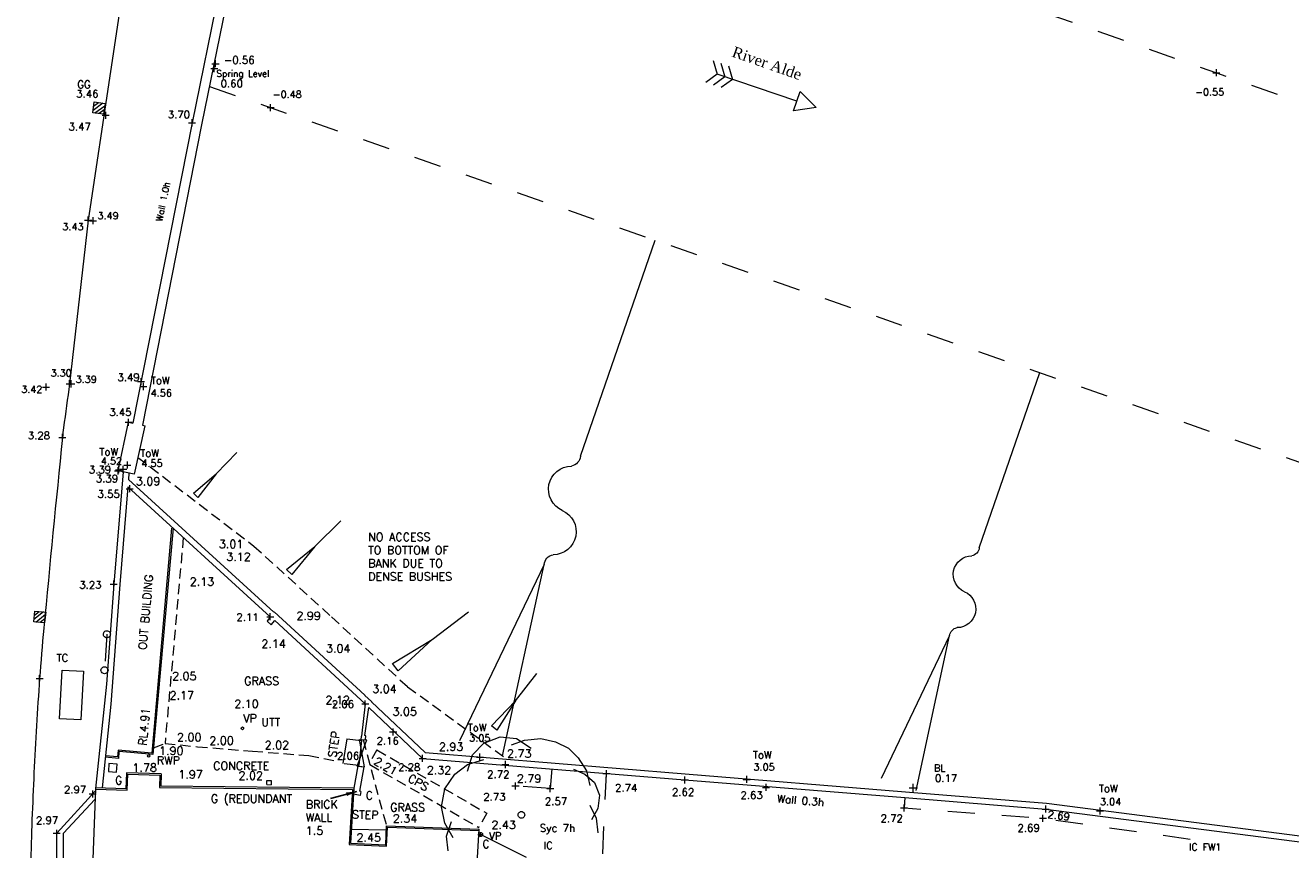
# Model space of a CAD drawing. Header units: metres. Extents: x 639013 to 639566, y 257273 to 257664.
# Tile 63 of 79: x 639188 to 639235, y 257583 to 257614. Entities that reach past the tile are written whole.
import ezdxf
from ezdxf.enums import TextEntityAlignment as Align

# ---------------------------------------------------------------- set-up
doc = ezdxf.new("R2010")
doc.units = ezdxf.units.M
for name, pattern in [('65208756-SWE-ZZ-XX-M-C-0002-FC06T002$0$03', [3, 1, -1, 1]), ('65208756-SWE-ZZ-XX-M-C-0002-FC06T002$0$18', [13.5, 5, -1.6, 0.3, -1.6, 5]), ('65208756-SWE-ZZ-XX-M-C-0002-FC06T002$0$BORDER', [1.33, 0.38, -0.19, 0.38, -0.19, 0, -0.19]), ('65208756-SWE-ZZ-XX-M-C-0002-FC06T002$0$DASHED', [0.57, 0.38, -0.19])]:
    doc.linetypes.add(name, pattern=pattern)
for name, color, linetype, lineweight in [('65208756-SWE-ZZ-XX-M-C-0002-FC06T002$0$0not0', 253, 'Continuous', 0), ('65208756-SWE-ZZ-XX-M-C-0002-FC06T002$0$Access Covers and Drainage', 253, 'Continuous', 0), ('65208756-SWE-ZZ-XX-M-C-0002-FC06T002$0$Banks', 253, '65208756-SWE-ZZ-XX-M-C-0002-FC06T002$0$DASHED', 0), ('65208756-SWE-ZZ-XX-M-C-0002-FC06T002$0$Buildings', 253, 'Continuous', 0), ('65208756-SWE-ZZ-XX-M-C-0002-FC06T002$0$Buildings_Polyline', 253, 'Continuous', 0), ('65208756-SWE-ZZ-XX-M-C-0002-FC06T002$0$Levels', 253, 'Continuous', 0), ('65208756-SWE-ZZ-XX-M-C-0002-FC06T002$0$Paths and Surfaces', 253, '65208756-SWE-ZZ-XX-M-C-0002-FC06T002$0$DASHED', 0), ('65208756-SWE-ZZ-XX-M-C-0002-FC06T002$0$Service_Foul', 253, '65208756-SWE-ZZ-XX-M-C-0002-FC06T002$0$BORDER', 0), ('65208756-SWE-ZZ-XX-M-C-0002-FC06T002$0$SS_BANK_BOT', 253, '65208756-SWE-ZZ-XX-M-C-0002-FC06T002$0$03', 0), ('65208756-SWE-ZZ-XX-M-C-0002-FC06T002$0$SS_BUILDING', 253, 'Continuous', 0), ('65208756-SWE-ZZ-XX-M-C-0002-FC06T002$0$SS_COVERS', 253, 'Continuous', 0), ('65208756-SWE-ZZ-XX-M-C-0002-FC06T002$0$SS_DETAIL', 253, '65208756-SWE-ZZ-XX-M-C-0002-FC06T002$0$03', 0), ('65208756-SWE-ZZ-XX-M-C-0002-FC06T002$0$SS_DRAINAGE_LEVELS', 253, 'Continuous', 0), ('65208756-SWE-ZZ-XX-M-C-0002-FC06T002$0$SS_FENCE', 253, '65208756-SWE-ZZ-XX-M-C-0002-FC06T002$0$18', 0), ('65208756-SWE-ZZ-XX-M-C-0002-FC06T002$0$SS_ROAD_KERBED', 253, 'Continuous', 0), ('65208756-SWE-ZZ-XX-M-C-0002-FC06T002$0$SS_SLOPE', 253, 'Continuous', 0), ('65208756-SWE-ZZ-XX-M-C-0002-FC06T002$0$SS_Text_bold', 253, 'Continuous', 0), ('65208756-SWE-ZZ-XX-M-C-0002-FC06T002$0$SS_TEXT_GEN', 253, 'Continuous', 0), ('65208756-SWE-ZZ-XX-M-C-0002-FC06T002$0$SS_TREE', 253, 'Continuous', 0), ('65208756-SWE-ZZ-XX-M-C-0002-FC06T002$0$SS_TXT_DRAIN', 253, 'Continuous', 0), ('65208756-SWE-ZZ-XX-M-C-0002-FC06T002$0$SS_TXT_FURN', 253, 'Continuous', 0), ('65208756-SWE-ZZ-XX-M-C-0002-FC06T002$0$SS_TXT_LEV_BANK', 253, 'Continuous', 0), ('65208756-SWE-ZZ-XX-M-C-0002-FC06T002$0$SS_TXT_LEV_GEN', 253, 'Continuous', 0), ('65208756-SWE-ZZ-XX-M-C-0002-FC06T002$0$SS_TXT_LEV_PNT', 253, 'Continuous', 0), ('65208756-SWE-ZZ-XX-M-C-0002-FC06T002$0$SS_TXT_LEV_RD', 253, 'Continuous', 0), ('65208756-SWE-ZZ-XX-M-C-0002-FC06T002$0$SS_TXT_LEV_WALL', 253, 'Continuous', 0), ('65208756-SWE-ZZ-XX-M-C-0002-FC06T002$0$SS_TXT_TREE', 253, 'Continuous', 0), ('65208756-SWE-ZZ-XX-M-C-0002-FC06T002$0$SS_TXT_UTL', 253, 'Continuous', 0), ('65208756-SWE-ZZ-XX-M-C-0002-FC06T002$0$SS_WALL', 253, 'Continuous', 0), ('65208756-SWE-ZZ-XX-M-C-0002-FC06T002$0$SS_WATER', 253, 'Continuous', 0), ('65208756-SWE-ZZ-XX-M-C-0002-FC06T002$0$Steps and Ramps', 253, 'Continuous', 0), ('65208756-SWE-ZZ-XX-M-C-0002-FC06T002$0$Text', 253, 'Continuous', 0), ('65208756-SWE-ZZ-XX-M-C-0002-FC06T002$0$Wall', 253, 'Continuous', 0)]:
    doc.layers.add(name, color=color, linetype=linetype, lineweight=lineweight)
doc.layers.add('Z-Xref', color=7, linetype='Continuous')
doc.styles.add('65208756-SWE-ZZ-XX-M-C-0002-FC06T002$0$ROMANS', font='ROMANS')
doc.styles.add('65208756-SWE-ZZ-XX-M-C-0002-FC06T002$0$Romantics', font='romantic.ttf')
doc.styles.add('65208756-SWE-ZZ-XX-M-C-0002-FC06T002$0$STANDARD', font='txt')
doc.linetypes.add('65208756-SWE-ZZ-XX-M-C-0002-FC06T002$0$FOUL B4', pattern='A,0.4,-0.2,0.4,-0.2,["FW(B4)",65208756-SWE-ZZ-XX-M-C-0002-FC06T002$0$ROMANS,S=0.25,R=0,X=0,Y=-0.15],-1.8', length=3)
doc.dimstyles.new('65208756-SWE-ZZ-XX-M-C-0002-FC06T002$0$STANDARD', dxfattribs={"dimtxt": 0.18, "dimasz": 0.18, "dimexe": 0.18, "dimexo": 0.0625, "dimgap": 0.09, "dimtad": 0, "dimtih": 1, "dimtoh": 1, "dimdec": 4, "dimzin": 0, "dimdsep": 46, "dimtxsty": '65208756-SWE-ZZ-XX-M-C-0002-FC06T002$0$STANDARD', "dimcen": 0.09, "dimadec": 0, "dimazin": 0, "dimtfac": 1, "dimtdec": 4, "dimtofl": 0, "dimtmove": 0, "dimatfit": 3, "dimfxl": 1, "dimtolj": 1, "dimtzin": 0, "dimarcsym": 0})

# ---------------------------------------------------------------- blocks, each defined once
blk = doc.blocks.new('65208756-SWE-ZZ-XX-M-C-0002-FC06T002')
at = {"layer": '65208756-SWE-ZZ-XX-M-C-0002-FC06T002$0$0not0', "linetype": 'Continuous'}
for p, q in [((639194.913, 257612.417), (639195.173, 257612.417)), ((639194.998, 257612.111), (639194.998, 257612.371)), ((639195.043, 257612.287), (639195.043, 257612.547)), ((639194.868, 257612.241), (639195.128, 257612.241)), ((639231.825, 257612.082), (639232.085, 257612.082)), ((639231.955, 257611.952), (639231.955, 257612.212)), ((639190.515, 257610.612), (639190.574, 257611.008)), ((639190.891, 257610.96), (639190.527, 257610.691)), ((639190.55, 257610.85), (639190.733, 257610.984)), ((639190.574, 257611.008), (639190.97, 257610.948)), ((639190.97, 257610.948), (639190.91, 257610.553)), ((639190.91, 257610.553), (639190.515, 257610.612)), ((639190.594, 257610.6), (639190.958, 257610.869)), ((639190.934, 257610.711), (639190.752, 257610.576)), ((639190.867, 257610.515), (639191.127, 257610.515)), ((639190.997, 257610.385), (639190.997, 257610.645)), ((639196.947, 257610.798), (639197.207, 257610.798)), ((639197.077, 257610.668), (639197.077, 257610.928)), ((639194.049, 257610.239), (639194.309, 257610.239)), ((639194.179, 257610.109), (639194.179, 257610.369)), ((639190.348, 257606.525), (639190.348, 257606.785)), ((639190.529, 257606.5), (639190.529, 257606.76)), ((639190.218, 257606.655), (639190.478, 257606.655)), ((639190.399, 257606.63), (639190.659, 257606.63)), ((639189.66, 257600.492), (639189.66, 257600.752)), ((639189.721, 257600.486), (639189.721, 257600.746)), ((639192.168, 257600.699), (639192.428, 257600.699)), ((639192.298, 257600.569), (639192.298, 257600.829)), ((639188.663, 257600.499), (639188.923, 257600.499)), ((639188.793, 257600.369), (639188.793, 257600.629)), ((639189.53, 257600.622), (639189.79, 257600.622)), ((639189.591, 257600.616), (639189.851, 257600.616)), ((639192.253, 257600.517), (639192.513, 257600.517)), ((639192.383, 257600.387), (639192.383, 257600.647)), ((639191.836, 257599.071), (639191.836, 257599.331)), ((639191.706, 257599.201), (639191.966, 257599.201)), ((639189.269, 257598.639), (639189.529, 257598.639)), ((639189.4, 257598.509), (639189.399, 257598.769)), ((639195.071, 257597.293), (639195.826, 257598.08)), ((639191.322, 257597.41), (639191.582, 257597.41)), ((639191.354, 257597.448), (639191.614, 257597.448)), ((639191.452, 257597.28), (639191.452, 257597.54)), ((639191.484, 257597.318), (639191.484, 257597.578)), ((639191.512, 257597.466), (639191.772, 257597.466)), ((639191.642, 257597.336), (639191.642, 257597.596)), ((639191.662, 257597.624), (639191.922, 257597.624)), ((639191.792, 257597.494), (639191.792, 257597.754)), ((639194.237, 257596.581), (639195.071, 257597.293)), ((639195.071, 257597.293), (639194.394, 257596.43)), ((639191.752, 257596.749), (639192.012, 257596.749)), ((639191.882, 257596.619), (639191.882, 257596.879)), ((639194.394, 257596.43), (639194.237, 257596.581)), ((639198.71, 257594.622), (639199.66, 257595.564)), ((639197.665, 257593.775), (639198.71, 257594.622)), ((639198.71, 257594.622), (639197.854, 257593.585)), ((639197.854, 257593.585), (639197.665, 257593.775)), ((639191.161, 257593.236), (639191.421, 257593.236)), ((639191.291, 257593.106), (639191.291, 257593.366)), ((639188.341, 257591.844), (639188.382, 257592.242)), ((639188.739, 257591.803), (639188.341, 257591.844)), ((639188.7, 257592.209), (639188.349, 257591.923)), ((639188.366, 257592.083), (639188.541, 257592.225)), ((639188.382, 257592.242), (639188.78, 257592.201)), ((639188.421, 257591.836), (639188.772, 257592.121)), ((639188.756, 257591.962), (639188.58, 257591.819)), ((639188.78, 257592.201), (639188.739, 257591.803)), ((639196.93, 257592.029), (639197.19, 257592.029)), ((639197.06, 257591.899), (639197.06, 257592.159)), ((639203.027, 257591.189), (639204.375, 257592.212)), ((639190.907, 257591.376), (639190.91, 257591.41)), ((639190.915, 257591.343), (639190.907, 257591.376)), ((639190.91, 257591.41), (639190.92, 257591.443)), ((639190.93, 257591.313), (639190.915, 257591.343)), ((639190.92, 257591.443), (639190.939, 257591.47)), ((639190.939, 257591.47), (639190.964, 257591.493)), ((639190.964, 257591.493), (639190.994, 257591.508)), ((639190.994, 257591.508), (639191.027, 257591.516)), ((639191.027, 257591.516), (639191.061, 257591.513)), ((639191.061, 257591.513), (639191.093, 257591.503)), ((639191.093, 257591.503), (639191.121, 257591.484)), ((639191.121, 257591.484), (639191.143, 257591.46)), ((639191.143, 257591.46), (639191.159, 257591.429)), ((639191.164, 257591.362), (639191.153, 257591.33)), ((639191.159, 257591.429), (639191.166, 257591.396)), ((639191.166, 257591.396), (639191.164, 257591.362)), ((639190.953, 257591.289), (639190.93, 257591.313)), ((639190.981, 257591.27), (639190.953, 257591.289)), ((639191.013, 257591.259), (639190.981, 257591.27)), ((639191.047, 257591.257), (639191.013, 257591.259)), ((639191.08, 257591.264), (639191.047, 257591.257)), ((639191.11, 257591.28), (639191.08, 257591.264)), ((639191.135, 257591.302), (639191.11, 257591.28)), ((639191.153, 257591.33), (639191.135, 257591.302)), ((639201.576, 257590.301), (639203.027, 257591.189)), ((639203.027, 257591.189), (639201.781, 257590.031)), ((639190.819, 257590.059), (639190.824, 257590.092)), ((639190.824, 257590.025), (639190.819, 257590.059)), ((639190.824, 257590.092), (639190.837, 257590.124)), ((639190.837, 257589.994), (639190.824, 257590.025)), ((639190.837, 257590.124), (639190.858, 257590.15)), ((639190.858, 257589.968), (639190.837, 257589.994)), ((639190.858, 257590.15), (639190.884, 257590.17)), ((639190.884, 257589.947), (639190.858, 257589.968)), ((639190.884, 257590.17), (639190.915, 257590.183)), ((639190.915, 257589.934), (639190.884, 257589.947)), ((639190.915, 257590.183), (639190.949, 257590.189)), ((639190.949, 257589.929), (639190.915, 257589.934)), ((639190.949, 257590.189), (639190.982, 257590.183)), ((639190.983, 257589.934), (639190.949, 257589.929)), ((639190.982, 257590.183), (639191.014, 257590.17)), ((639191.014, 257589.947), (639190.983, 257589.934)), ((639191.014, 257590.17), (639191.04, 257590.15)), ((639191.04, 257589.968), (639191.014, 257589.947)), ((639191.04, 257590.15), (639191.06, 257590.124)), ((639191.061, 257589.994), (639191.04, 257589.968)), ((639191.06, 257590.124), (639191.073, 257590.093)), ((639191.074, 257590.025), (639191.061, 257589.994)), ((639191.073, 257590.093), (639191.079, 257590.059)), ((639191.079, 257590.059), (639191.074, 257590.025)), ((639201.781, 257590.031), (639201.576, 257590.301)), ((639206.105, 257588.932), (639206.893, 257589.939)), ((639188.426, 257589.749), (639188.686, 257589.749)), ((639188.557, 257589.619), (639188.556, 257589.879)), ((639200.435, 257588.817), (639200.695, 257588.817)), ((639200.565, 257588.687), (639200.565, 257588.947)), ((639205.217, 257588.005), (639206.105, 257588.932)), ((639206.105, 257588.932), (639205.418, 257587.847)), ((639201.464, 257587.786), (639201.724, 257587.786)), ((639201.594, 257587.656), (639201.594, 257587.916)), ((639205.418, 257587.847), (639205.217, 257588.005)), ((639200.264, 257586.523), (639200.62, 257587.487)), ((639200.533, 257586.499), (639200.351, 257587.51)), ((639200.351, 257587.51), (639200.62, 257587.487)), ((639202.55, 257586.809), (639202.81, 257586.809)), ((639202.68, 257586.679), (639202.68, 257586.939)), ((639204.662, 257586.854), (639204.922, 257586.854)), ((639204.792, 257586.724), (639204.792, 257586.984)), ((639205.732, 257586.454), (639205.732, 257586.714)), ((639200.264, 257586.523), (639200.533, 257586.499)), ((639205.602, 257586.584), (639205.862, 257586.584)), ((639209.326, 257586.25), (639209.586, 257586.251)), ((639209.456, 257586.12), (639209.456, 257586.38)), ((639205.977, 257585.793), (639206.237, 257585.793)), ((639206.107, 257585.663), (639206.107, 257585.923)), ((639207.389, 257585.567), (639207.389, 257585.827)), ((639212.216, 257586.016), (639212.476, 257586.017)), ((639212.346, 257585.887), (639212.345, 257586.147)), ((639214.506, 257586.034), (639214.766, 257586.034)), ((639214.636, 257585.904), (639214.636, 257586.164)), ((639215.218, 257585.74), (639215.478, 257585.74)), ((639215.348, 257585.61), (639215.348, 257585.87)), ((639220.775, 257585.576), (639220.775, 257585.876)), ((639190.384, 257585.498), (639190.644, 257585.498)), ((639190.514, 257585.368), (639190.514, 257585.628)), ((639207.259, 257585.697), (639207.519, 257585.697)), ((639220.625, 257585.726), (639220.925, 257585.726)), ((639206.216, 257584.787), (639206.236, 257584.812)), ((639206.236, 257584.812), (639206.261, 257584.832)), ((639206.261, 257584.832), (639206.291, 257584.845)), ((639206.291, 257584.845), (639206.323, 257584.85)), ((639206.323, 257584.85), (639206.356, 257584.845)), ((639206.356, 257584.845), (639206.386, 257584.832)), ((639206.386, 257584.832), (639206.411, 257584.812)), ((639206.411, 257584.812), (639206.431, 257584.787)), ((639220.304, 257584.981), (639220.564, 257584.982)), ((639220.434, 257584.851), (639220.434, 257585.111)), ((639225.532, 257584.94), (639225.792, 257584.94)), ((639225.662, 257584.81), (639225.662, 257585.07)), ((639227.536, 257584.87), (639227.796, 257584.87)), ((639227.666, 257584.74), (639227.666, 257585)), ((639206.199, 257584.724), (639206.204, 257584.757)), ((639206.204, 257584.692), (639206.199, 257584.724)), ((639206.204, 257584.757), (639206.216, 257584.787)), ((639206.216, 257584.662), (639206.204, 257584.692)), ((639206.236, 257584.637), (639206.216, 257584.662)), ((639206.261, 257584.617), (639206.236, 257584.637)), ((639206.291, 257584.605), (639206.261, 257584.617)), ((639206.324, 257584.6), (639206.291, 257584.605)), ((639206.356, 257584.605), (639206.324, 257584.6)), ((639206.386, 257584.617), (639206.356, 257584.605)), ((639206.411, 257584.637), (639206.386, 257584.617)), ((639206.431, 257584.662), (639206.411, 257584.637)), ((639206.431, 257584.787), (639206.444, 257584.757)), ((639206.444, 257584.692), (639206.431, 257584.662)), ((639206.444, 257584.757), (639206.449, 257584.725)), ((639206.449, 257584.725), (639206.444, 257584.692)), ((639225.429, 257584.6), (639225.689, 257584.601)), ((639225.559, 257584.47), (639225.559, 257584.73)), ((639189.059, 257584.048), (639189.319, 257584.048)), ((639189.189, 257583.918), (639189.189, 257584.178)), ((639204.744, 257584.002), (639204.747, 257584.021)), ((639204.747, 257583.982), (639204.744, 257584.002)), ((639204.744, 257584.002), (639204.894, 257584.002)), ((639204.747, 257584.021), (639204.755, 257584.039)), ((639204.755, 257583.964), (639204.747, 257583.982)), ((639204.755, 257584.039), (639204.767, 257584.054)), ((639204.767, 257583.949), (639204.755, 257583.964)), ((639204.767, 257584.054), (639204.782, 257584.066)), ((639204.782, 257583.937), (639204.767, 257583.949)), ((639204.782, 257584.066), (639204.8, 257584.074)), ((639204.8, 257583.93), (639204.782, 257583.937)), ((639204.8, 257584.074), (639204.819, 257584.077)), ((639204.819, 257583.927), (639204.8, 257583.93)), ((639204.819, 257584.077), (639204.839, 257584.074)), ((639204.819, 257583.927), (639204.819, 257584.077)), ((639204.839, 257583.93), (639204.819, 257583.927)), ((639204.839, 257584.074), (639204.857, 257584.066)), ((639204.857, 257583.937), (639204.839, 257583.93)), ((639204.857, 257584.066), (639204.872, 257584.054)), ((639204.872, 257583.949), (639204.857, 257583.937)), ((639204.872, 257584.054), (639204.884, 257584.039)), ((639204.884, 257583.964), (639204.872, 257583.949)), ((639204.884, 257584.039), (639204.891, 257584.021)), ((639204.891, 257583.982), (639204.884, 257583.964)), ((639204.891, 257584.021), (639204.894, 257584.002)), ((639204.894, 257584.002), (639204.891, 257583.982))]:
    blk.add_line(p, q, dxfattribs=at)
at = {"layer": '65208756-SWE-ZZ-XX-M-C-0002-FC06T002$0$0not0'}
for p, q in [((639191.115, 257586.619), (639191.095, 257586.32)), ((639191.095, 257586.32), (639191.395, 257586.3)), ((639191.414, 257586.6), (639191.115, 257586.619)), ((639191.395, 257586.3), (639191.414, 257586.6)), ((639196.94, 257585.841), (639196.94, 257585.991)), ((639196.94, 257585.991), (639197.09, 257585.99)), ((639197.09, 257585.99), (639197.09, 257585.84))]:
    blk.add_line(p, q, dxfattribs=at)
blk.add_circle((639192.576, 257586.897), 0.04, dxfattribs=at)
at = {"layer": '65208756-SWE-ZZ-XX-M-C-0002-FC06T002$0$Access Covers and Drainage'}
blk.add_line((639196.94, 257585.841), (639197.09, 257585.84), dxfattribs=at)
blk.add_circle((639196.034, 257587.916), 0.05, dxfattribs=at)
at = {"layer": '65208756-SWE-ZZ-XX-M-C-0002-FC06T002$0$Banks'}
blk.add_lwpolyline([(639192.181, 257597.904), (639196.459, 257594.637), (639199.32, 257592.022), (639202.125, 257589.45), (639205.803, 257586.774)], dxfattribs=at)
at = {"layer": '65208756-SWE-ZZ-XX-M-C-0002-FC06T002$0$Buildings'}
for p, q in [((639193.476, 257595.296), (639192.735, 257586.949)), ((639191.472, 257586.807), (639190.98, 257586.86)), ((639191.472, 257586.807), (639191.494, 257587.059)), ((639192.735, 257586.949), (639191.494, 257587.059)), ((639191.76, 257586.279), (639191.742, 257585.689)), ((639193.045, 257586.238), (639191.76, 257586.279)), ((639193.045, 257586.238), (639193.024, 257585.787)), ((639200.15, 257585.708), (639193.024, 257585.787)), ((639191.742, 257585.689), (639190.615, 257585.725)), ((639200.15, 257585.708), (639200.026, 257583.681)), ((639201.331, 257584.324), (639201.307, 257583.627)), ((639201.331, 257584.324), (639204.764, 257584.202)), ((639200.026, 257583.681), (639201.307, 257583.627))]:
    blk.add_line(p, q, dxfattribs=at)
at = {"layer": '65208756-SWE-ZZ-XX-M-C-0002-FC06T002$0$Buildings_Polyline'}
for points in [[(639193.426, 257595.3), (639192.69, 257587.004), (639191.449, 257587.114), (639191.426, 257586.863), (639190.986, 257586.909)], [(639190.613, 257585.675), (639191.79, 257585.638), (639191.809, 257586.228), (639192.993, 257586.19), (639192.972, 257585.738), (639200.096, 257585.659), (639199.973, 257583.633), (639201.355, 257583.575), (639201.38, 257584.272), (639204.763, 257584.152)]]:
    blk.add_lwpolyline(points, dxfattribs=at)
at = {"layer": '65208756-SWE-ZZ-XX-M-C-0002-FC06T002$0$Paths and Surfaces'}
for p, q in [((639193.855, 257594.95), (639193.182, 257587.363)), ((639192.757, 257587.196), (639193.182, 257587.363)), ((639200.487, 257587.499), (639201.377, 257584.21)), ((639200.993, 257587.123), (639200.718, 257586.646)), ((639200.993, 257587.123), (639205.051, 257584.785)), ((639200.737, 257586.578), (639204.751, 257584.265)), ((639205.051, 257584.785), (639204.751, 257584.265))]:
    blk.add_line(p, q, dxfattribs=at)
blk.add_lwpolyline([(639193.182, 257587.363), (639194.374, 257587.237), (639196.413, 257587.075), (639198.479, 257586.914), (639199.53, 257586.704)], dxfattribs=at)
at = {"layer": '65208756-SWE-ZZ-XX-M-C-0002-FC06T002$0$Service_Foul', "linetype": '65208756-SWE-ZZ-XX-M-C-0002-FC06T002$0$FOUL B4'}
blk.add_line((639206.513, 257583.153), (639204.819, 257584.002), dxfattribs=at)
at = {"layer": '65208756-SWE-ZZ-XX-M-C-0002-FC06T002$0$SS_BANK_BOT', "flags": 128}
for points in [[(639197.38, 257624.186), (639231.955, 257612.082), (639252.574, 257604.852), (639281.398, 257594.025), (639316.042, 257580.143), (639351.877, 257572.318)], [(639194.818, 257611.576), (639237.089, 257597.017), (639258.506, 257589.512)]]:
    blk.add_lwpolyline(points, dxfattribs=at)
at = {"layer": '65208756-SWE-ZZ-XX-M-C-0002-FC06T002$0$SS_BUILDING', "flags": 128}
for points in [[(639191.021, 257589.542), (639190.613, 257585.702), (639190.337, 257578.224), (639195.19, 257578.027), (639195.09, 257574.775), (639205.458, 257574.426), (639205.729, 257582.041), (639204.641, 257582.105), (639204.764, 257584.202)], [(639191.188, 257588.812), (639190.859, 257585.718)]]:
    blk.add_lwpolyline(points, dxfattribs=at)
at = {"layer": '65208756-SWE-ZZ-XX-M-C-0002-FC06T002$0$SS_COVERS', "flags": 128}
blk.add_lwpolyline([(639190.174, 257590.024), (639190.076, 257588.224), (639189.288, 257588.267), (639189.386, 257590.067), (639190.174, 257590.024)], dxfattribs=at)
at = {"layer": '65208756-SWE-ZZ-XX-M-C-0002-FC06T002$0$SS_DETAIL'}
blk.add_line((639191.037, 257591.386), (639190.949, 257590.059), dxfattribs=at)
at = {"layer": '65208756-SWE-ZZ-XX-M-C-0002-FC06T002$0$SS_DETAIL', "flags": 128}
for points in [[(639207.389, 257585.697), (639206.107, 257585.793), (639206.161, 257586.524)], [(639207.443, 257586.418), (639207.389, 257585.697)], [(639208.898, 257573.302), (639209.125, 257578.798), (639209.456, 257586.25)], [(639220.464, 257585.361), (639220.434, 257584.981), (639225.559, 257584.6), (639231.402, 257583.778), (639231.455, 257584.191)]]:
    blk.add_lwpolyline(points, dxfattribs=at)
at = {"layer": '65208756-SWE-ZZ-XX-M-C-0002-FC06T002$0$SS_FENCE', "flags": 128}
blk.add_lwpolyline([(639195.855, 257561.274), (639191.502, 257561.171), (639189.299, 257563.553), (639189.216, 257572.998), (639189.189, 257584.048), (639190.609, 257585.603)], dxfattribs=at)
at = {"layer": '65208756-SWE-ZZ-XX-M-C-0002-FC06T002$0$SS_ROAD_KERBED', "flags": 128}
blk.add_lwpolyline([(639201.268, 257654.105), (639198.441, 257645.174), (639195.231, 257633.454), (639194.342, 257629.66), (639192, 257617.628), (639190.348, 257606.655), (639189.66, 257600.616)], dxfattribs=at)
blk.add_lwpolyline([(639189.66, 257600.616, 0.001663), (639189.441, 257598.996, 0.007549), (639189.399, 257598.639, 0.001562), (639188.711, 257591.608, 0.005913), (639188.556, 257589.749, 0.005642), (639188.349, 257586.275, 0.005705), (639188.222, 257582.836, 0.005512), (639188.142, 257577.281, 0.005494), (639188.183, 257571.707, 0.001447), (639188.311, 257565.757, 0.003791), (639188.383, 257563.485, 0.000639), (639188.46, 257561.615, -0.001343), (639188.495, 257560.725, -0.000214), (639188.662, 257556.118, -0.000086), (639189.07, 257544.646, -0.000151), (639189.317, 257537.636, 0.000147), (639189.564, 257530.625, 0.002107), (639189.825, 257524.031, -0.002084), (639190.09, 257517.364, -0.00142), (639190.092, 257517.307, -0.000015), (639190.253, 257511.923, -0.003769), (639190.379, 257506.258, -0.002701), (639190.453, 257498.352)], format="xyb", dxfattribs=at)
at = {"layer": '65208756-SWE-ZZ-XX-M-C-0002-FC06T002$0$SS_SLOPE'}
for p, q in [((639208.508, 257597.946), (639211.259, 257605.914)), ((639223.211, 257594.571), (639225.442, 257601.029)), ((639207.158, 257593.954), (639204.037, 257587.45)), ((639205.631, 257586.903), (639207.158, 257593.954)), ((639207.158, 257593.954), (639207.158, 257593.954)), ((639222.117, 257591.334), (639219.587, 257586.062)), ((639220.88, 257585.619), (639222.117, 257591.334)), ((639222.117, 257591.334), (639222.117, 257591.334))]:
    blk.add_line(p, q, dxfattribs=at)
at = {"layer": '65208756-SWE-ZZ-XX-M-C-0002-FC06T002$0$SS_SLOPE', "extrusion": (0, 0, -1)}
for centre, major_axis, start_param, end_param in [((639208.089, 257597.997), (0.293, -0.303), 5.601384, 6.857797), ((639208.174, 257596.731), (0.592, -0.613), 1.179774, 3.904909), ((639207.492, 257595.169), (0.592, -0.613), 4.321367, 7.046502), ((639207.576, 257593.903), (0.293, -0.303), 2.459792, 3.716204), ((639222.941, 257593.586), (0.48, -0.497), 1.179774, 3.904909), ((639222.872, 257594.612), (0.237, -0.246), 5.601384, 6.857797), ((639222.388, 257592.319), (0.48, -0.497), 4.321367, 7.046502), ((639222.456, 257591.293), (0.237, -0.246), 2.459792, 3.716204)]:
    blk.add_ellipse(centre, major_axis=major_axis, ratio=1, start_param=start_param, end_param=end_param, dxfattribs=at)
at = {"layer": '65208756-SWE-ZZ-XX-M-C-0002-FC06T002$0$SS_TREE'}
for p, q in [((639204.942, 257587.364), (639205.542, 257587.604)), ((639205.542, 257587.604), (639206.142, 257587.544)), ((639204.522, 257586.943), (639204.942, 257587.364)), ((639205.962, 257587.304), (639206.442, 257587.485)), ((639206.142, 257587.544), (639206.682, 257587.185)), ((639206.442, 257587.485), (639207.042, 257587.545)), ((639207.042, 257587.545), (639207.582, 257587.425)), ((639207.582, 257587.425), (639208.062, 257587.186)), ((639208.062, 257587.186), (639208.422, 257586.826)), ((639204.342, 257586.343), (639204.522, 257586.943)), ((639204.342, 257586.583), (639204.942, 257586.764)), ((639208.422, 257586.826), (639208.722, 257586.346)), ((639203.503, 257585.683), (639203.863, 257586.223)), ((639203.863, 257586.223), (639204.342, 257586.583)), ((639208.242, 257586.406), (639208.663, 257586.226)), ((639208.663, 257586.226), (639209.023, 257585.926)), ((639208.722, 257586.346), (639208.843, 257585.806)), ((639209.023, 257585.926), (639209.203, 257585.447)), ((639203.383, 257585.022), (639203.503, 257585.683)), ((639209.203, 257585.447), (639209.143, 257584.967)), ((639203.504, 257584.423), (639203.383, 257585.022)), ((639208.843, 257585.086), (639209.084, 257584.607)), ((639209.143, 257584.967), (639208.904, 257584.546)), ((639203.804, 257583.883), (639203.504, 257584.423)), ((639203.564, 257583.943), (639203.744, 257584.483)), ((639209.084, 257584.607), (639209.144, 257584.067)), ((639203.625, 257583.403), (639203.564, 257583.943))]:
    blk.add_line(p, q, dxfattribs=at)
at = {"layer": '65208756-SWE-ZZ-XX-M-C-0002-FC06T002$0$SS_WALL'}
for p, q in [((639212.364, 257586.236), (639220.485, 257585.58)), ((639212.346, 257586.017), (639220.467, 257585.361))]:
    blk.add_line(p, q, dxfattribs=at)
at = {"layer": '65208756-SWE-ZZ-XX-M-C-0002-FC06T002$0$SS_WALL', "flags": 128}
for points in [[(639199.991, 257638.653), (639198.481, 257631.244), (639198.303, 257630.557), (639196.173, 257620.036), (639194.179, 257610.239), (639191.996, 257599.167)], [(639200.342, 257638.572), (639198.832, 257631.163), (639198.654, 257630.476), (639196.525, 257619.964), (639194.532, 257610.168), (639192.349, 257599.097)], [(639191.452, 257597.41), (639191.836, 257599.201), (639191.996, 257599.167)], [(639192.348, 257599.091), (639192.432, 257599.073), (639192.048, 257597.282), (639191.452, 257597.41)], [(639191.634, 257597.371), (639191.291, 257593.236), (639191.021, 257589.542)], [(639191.851, 257597.325), (639191.832, 257597.092), (639197.198, 257592.2), (639197.21, 257592.215), (639200.544, 257589.135), (639200.544, 257589.135), (639200.553, 257589.127), (639200.796, 257588.903), (639200.795, 257588.898), (639202.775, 257587.022), (639212.364, 257586.236)], [(639191.809, 257596.815), (639191.511, 257593.219), (639191.188, 257588.812)], [(639191.809, 257596.815), (639197.06, 257592.029), (639196.943, 257591.872), (639197.094, 257591.726), (639197.232, 257591.895), (639200.565, 257588.817), (639200.432, 257587.63), (639200.409, 257587.633), (639200.403, 257587.49), (639200.569, 257587.508), (639200.593, 257587.644), (639200.554, 257587.651), (639200.702, 257588.683), (639202.68, 257586.809), (639212.346, 257586.017)], [(639195.74, 257561.469), (639191.644, 257561.349), (639189.454, 257563.489), (639189.425, 257575.08), (639189.432, 257584.054), (639190.597, 257585.291)], [(639220.467, 257585.361), (639225.662, 257584.94), (639238.177, 257583.322)], [(639220.485, 257585.58), (639225.687, 257585.159), (639240.839, 257583.2), (639255.289, 257581.256), (639263.939, 257579.318), (639274.721, 257576.909), (639279.315, 257575.922), (639288.341, 257573.933), (639291.617, 257572.767)]]:
    blk.add_lwpolyline(points, dxfattribs=at)
at = {"layer": '65208756-SWE-ZZ-XX-M-C-0002-FC06T002$0$SS_WATER'}
for p, q in [((639213.397, 257612.532), (639213.545, 257612.034)), ((639213.681, 257612.436), (639213.829, 257611.937)), ((639213.965, 257612.34), (639214.113, 257611.841)), ((639213.545, 257612.034), (639213.124, 257611.727)), ((639213.829, 257611.937), (639213.408, 257611.631)), ((639216.481, 257611.039), (639213.545, 257612.034)), ((639214.113, 257611.841), (639213.693, 257611.535)), ((639216.361, 257610.684), (639216.481, 257611.039)), ((639216.481, 257611.039), (639216.601, 257611.394)), ((639216.601, 257611.394), (639217.191, 257610.798)), ((639217.191, 257610.798), (639216.361, 257610.684))]:
    blk.add_line(p, q, dxfattribs=at)
at = {"layer": '65208756-SWE-ZZ-XX-M-C-0002-FC06T002$0$Steps and Ramps'}
for p, q in [((639199.891, 257587.529), (639199.744, 257586.622)), ((639199.891, 257587.529), (639200.43, 257587.468)), ((639200.43, 257587.468), (639200.327, 257586.556)), ((639199.788, 257586.617), (639200.327, 257586.556)), ((639200.008, 257584.204), (639201.376, 257584.179))]:
    blk.add_line(p, q, dxfattribs=at)
at = {"layer": '65208756-SWE-ZZ-XX-M-C-0002-FC06T002$0$Wall'}
for p, q in [((639200.29, 257586.53), (639200.15, 257585.708)), ((639200.29, 257586.53), (639200.508, 257586.492)), ((639200.508, 257586.492), (639200.356, 257585.601)), ((639200.378, 257585.444), (639200.136, 257585.486)), ((639200.404, 257585.593), (639200.356, 257585.601)), ((639200.404, 257585.593), (639200.378, 257585.444))]:
    blk.add_line(p, q, dxfattribs=at)
at = {"layer": '65208756-SWE-ZZ-XX-M-C-0002-FC06T002$0$Levels', "style": '65208756-SWE-ZZ-XX-M-C-0002-FC06T002$0$ROMANS'}
for s, p in [('3.09', (639192.106, 257596.874, 65.975)), ('3.01', (639195.167, 257594.561, 65.897)), ('3.12', (639195.443, 257594.091, 66.014)), ('2.13', (639194.094, 257593.174, 65.02)), ('2.99', (639198.028, 257591.916, 65.879)), ('2.14', (639196.735, 257590.886, 65.026)), ('3.04', (639199.119, 257590.712, 65.928)), ('2.05', (639193.444, 257589.693, 64.936)), ('3.04', (639200.825, 257589.219, 65.925)), ('2.17', (639193.351, 257588.982, 65.059)), ('2.12', (639199.098, 257588.809, 65.013)), ('2.10', (639195.737, 257588.67, 64.986)), ('3.05', (639201.57, 257588.383, 65.939)), ('2.00', (639193.625, 257587.438, 64.892)), ('2.00', (639194.817, 257587.313, 64.894)), ('1.90', (639192.964, 257586.941, 64.786)), ('2.02', (639196.857, 257587.15, 64.911)), ('2.93', (639203.283, 257587.09, 65.822)), ('2.73', (639205.796, 257586.836, 65.621)), ('1.78', (639191.982, 257586.319, 64.67)), ('1.97', (639193.676, 257586.069, 64.86)), ('2.02', (639195.894, 257586.024, 64.906)), ('2.32', (639202.837, 257586.223, 65.208)), ('2.79', (639206.159, 257585.916, 65.681)), ('2.34', (639201.585, 257584.44, 65.234)), ('2.43', (639205.219, 257584.207, 2.43)), ('2.45', (639200.245, 257583.739, 65.343))]:
    blk.add_text(s, height=0.3, dxfattribs=at).set_placement(p)
for s, rotation, p in [('RL4.91', 84.9304, (639192.503, 257587.275, 67.804)), ('2.21', 330.0518, (639200.854, 257586.616, 65.104))]:
    blk.add_text(s, height=0.3, rotation=rotation, dxfattribs=at).set_placement(p)
at = {"layer": '65208756-SWE-ZZ-XX-M-C-0002-FC06T002$0$Service_Foul', "linetype": '65208756-SWE-ZZ-XX-M-C-0002-FC06T002$0$FOUL B4', "style": '65208756-SWE-ZZ-XX-M-C-0002-FC06T002$0$ROMANS'}
blk.add_text('C', height=0.3, dxfattribs=at).set_placement((639204.885, 257583.5))
at = {"layer": '65208756-SWE-ZZ-XX-M-C-0002-FC06T002$0$SS_DETAIL', "style": '65208756-SWE-ZZ-XX-M-C-0002-FC06T002$0$ROMANS'}
blk.add_text('Spring Level', height=0.238, dxfattribs=at).set_placement((639197.027, 257611.866), align=Align.BOTTOM_RIGHT)
blk.add_text('Wall 1.0h', height=0.238, rotation=78.3598, dxfattribs=at).set_placement((639192.844, 257606.644), align=Align.TOP_LEFT)
at = {"layer": '65208756-SWE-ZZ-XX-M-C-0002-FC06T002$0$SS_DRAINAGE_LEVELS', "style": '65208756-SWE-ZZ-XX-M-C-0002-FC06T002$0$ROMANS'}
blk.add_text('3.46', height=0.274, dxfattribs=at).set_placement((639190.728, 257611.445), align=Align.TOP_RIGHT)
at = {"layer": '65208756-SWE-ZZ-XX-M-C-0002-FC06T002$0$SS_Text_bold', "style": '65208756-SWE-ZZ-XX-M-C-0002-FC06T002$0$Romantics'}
blk.add_text('River Alde', height=0.4, rotation=340.7472, dxfattribs=at).set_placement((639214.057, 257612.689))
at = {"layer": '65208756-SWE-ZZ-XX-M-C-0002-FC06T002$0$SS_TEXT_GEN', "style": '65208756-SWE-ZZ-XX-M-C-0002-FC06T002$0$ROMANS'}
blk.add_text('Wall 0.3h', height=0.28, rotation=355.3661, dxfattribs=at).set_placement((639215.75, 257585.187))
at = {"layer": '65208756-SWE-ZZ-XX-M-C-0002-FC06T002$0$SS_TXT_DRAIN', "style": '65208756-SWE-ZZ-XX-M-C-0002-FC06T002$0$ROMANS'}
for s, p in [('GG', (639189.948, 257611.437)), ('ToW', (639192.658, 257600.524)), ('ToW', (639190.759, 257597.893)), ('ToW', (639192.265, 257597.841)), ('ToW', (639204.343, 257587.726)), ('ToW', (639214.858, 257586.719)), ('ToW', (639227.62, 257585.48))]:
    blk.add_text(s, height=0.274, dxfattribs=at).set_placement(p, align=Align.BOTTOM_LEFT)
blk.add_text('IC', height=0.274, rotation=0.0408, dxfattribs=at).set_placement((639207.144, 257583.461))
at = {"layer": '65208756-SWE-ZZ-XX-M-C-0002-FC06T002$0$SS_TXT_FURN', "style": '65208756-SWE-ZZ-XX-M-C-0002-FC06T002$0$ROMANS'}
blk.add_text('VP', height=0.274, rotation=0.0408, dxfattribs=at).set_placement((639205.133, 257583.811))
at = {"layer": '65208756-SWE-ZZ-XX-M-C-0002-FC06T002$0$SS_TXT_LEV_BANK', "style": '65208756-SWE-ZZ-XX-M-C-0002-FC06T002$0$ROMANS'}
for s, p in [('-0.48', (639197.154, 257611.079)), ('-0.55', (639231.172, 257611.165))]:
    blk.add_text(s, height=0.26, dxfattribs=at).set_placement(p, align=Align.BOTTOM_LEFT)
at = {"layer": '65208756-SWE-ZZ-XX-M-C-0002-FC06T002$0$SS_TXT_LEV_GEN', "style": '65208756-SWE-ZZ-XX-M-C-0002-FC06T002$0$ROMANS'}
for s, p in [('-0.56', (639195.358, 257612.334)), ('0.60', (639195.233, 257611.464)), ('3.70', (639193.282, 257610.323)), ('3.49', (639191.426, 257600.637)), ('3.45', (639191.126, 257599.351)), ('3.39', (639190.63, 257596.902)), ('2.16', (639200.983, 257587.233)), ('2.72', (639205.062, 257586.003)), ('2.63', (639214.403, 257585.232))]:
    blk.add_text(s, height=0.274, dxfattribs=at).set_placement(p, align=Align.BOTTOM_LEFT)
for s, rotation, p in [('3.39', 0.0408, (639190.369, 257597.314)), ('3.55', 0.0408, (639190.693, 257596.418)), ('3.23', 0.0408, (639190.019, 257593.065)), ('2.11', 0.0408, (639195.814, 257591.877)), ('2.06', 0.0408, (639199.33, 257588.673)), ('2.06', 0.0408, (639199.523, 257586.767)), ('2.28', 0.0408, (639201.778, 257586.346)), ('2.97', 0.0408, (639189.455, 257585.522)), ('2.74', 0.0408, (639209.778, 257585.586)), ('2.73', 0.0408, (639204.92, 257585.252)), ('2.57', 0.0408, (639207.19, 257585.089)), ('2.62', 0.0408, (639211.877, 257585.431)), ('2.69', 352.6356, (639225.717, 257584.616)), ('2.97', 0.0408, (639188.421, 257584.387)), ('2.72', 0.0408, (639219.569, 257584.462)), ('2.69', 0.0408, (639224.619, 257584.105))]:
    blk.add_text(s, height=0.274, rotation=rotation, dxfattribs=at).set_placement(p)
at = {"layer": '65208756-SWE-ZZ-XX-M-C-0002-FC06T002$0$SS_TXT_LEV_PNT', "style": '65208756-SWE-ZZ-XX-M-C-0002-FC06T002$0$ROMANS'}
for s, p in [('3.49', (639190.691, 257606.608)), ('3.39', (639189.887, 257600.577)), ('3.42', (639187.878, 257600.204))]:
    blk.add_text(s, height=0.26, dxfattribs=at).set_placement(p, align=Align.BOTTOM_LEFT)
for s, height, p in [('BL', 0.26, (639221.538, 257586.32)), ('0.17', 0.274, (639221.576, 257585.943))]:
    blk.add_text(s, height=height, rotation=0.0408, dxfattribs=at).set_placement(p)
at = {"layer": '65208756-SWE-ZZ-XX-M-C-0002-FC06T002$0$SS_TXT_LEV_RD', "style": '65208756-SWE-ZZ-XX-M-C-0002-FC06T002$0$ROMANS'}
for s, p in [('3.47', (639189.624, 257609.958)), ('3.28', (639188.121, 257598.572))]:
    blk.add_text(s, height=0.274, rotation=0.0408, dxfattribs=at).set_placement(p)
for s, p in [('3.43', (639189.397, 257606.201)), ('3.30', (639188.962, 257600.804))]:
    blk.add_text(s, height=0.26, dxfattribs=at).set_placement(p, align=Align.BOTTOM_LEFT)
at = {"layer": '65208756-SWE-ZZ-XX-M-C-0002-FC06T002$0$SS_TXT_LEV_WALL', "style": '65208756-SWE-ZZ-XX-M-C-0002-FC06T002$0$ROMANS'}
for s, p in [('4.56', (639192.655, 257600.072)), ('4.52', (639190.816, 257597.564)), ('4.55', (639192.311, 257597.483)), ('3.05', (639204.397, 257587.35)), ('3.05', (639214.882, 257586.28)), ('3.04', (639227.663, 257585.002))]:
    blk.add_text(s, height=0.26, dxfattribs=at).set_placement(p, align=Align.BOTTOM_LEFT)
at = {"layer": '65208756-SWE-ZZ-XX-M-C-0002-FC06T002$0$SS_TXT_TREE', "style": '65208756-SWE-ZZ-XX-M-C-0002-FC06T002$0$ROMANS'}
blk.add_text('Syc 7h', height=0.28, rotation=0.0408, dxfattribs=at).set_placement((639207.001, 257584.103))
at = {"layer": '65208756-SWE-ZZ-XX-M-C-0002-FC06T002$0$SS_TXT_UTL', "style": '65208756-SWE-ZZ-XX-M-C-0002-FC06T002$0$ROMANS'}
blk.add_text('TC', height=0.274, rotation=0.0408, dxfattribs=at).set_placement((639189.182, 257590.38))
at = {"layer": '65208756-SWE-ZZ-XX-M-C-0002-FC06T002$0$Text', "style": '65208756-SWE-ZZ-XX-M-C-0002-FC06T002$0$ROMANS'}
for s, height, p in [('NO ACCESS', 0.3, (639200.672, 257594.821)), ('TO BOTTOM OF', 0.3, (639200.672, 257594.335)), ('BANK DUE TO', 0.3, (639200.672, 257593.85)), ('DENSE BUSHES', 0.3, (639200.672, 257593.364)), ('VP', 0.3, (639196.068, 257588.137)), ('UTT', 0.3, (639196.734, 257587.992)), ('RWP', 0.3, (639192.883, 257586.584)), ('G', 0.3, (639191.336, 257585.849)), ('G (REDUNDANT', 0.3, (639194.869, 257585.175)), ('BRICK', 0.3, (639198.374, 257584.964)), ('WALL', 0.3, (639198.374, 257584.479)), ('1.5', 0.3, (639198.374, 257583.993)), ('IC FW1', 0.26, (639230.944, 257583.41))]:
    blk.add_text(s, height=height, dxfattribs=at).set_placement(p)
for s, rotation, p in [('OUT BUILDING', 84.9304, (639192.496, 257590.803)), ('GRASS', 0, (639196.102, 257589.513)), ('STEP', 80.814, (639199.483, 257586.825)), ('CONCRETE', 0, (639194.956, 257586.384)), ('CPS', 330.0518, (639202.104, 257585.984)), ('C', 0, (639200.58, 257585.293)), ('STEP', 358.964, (639200.078, 257584.591)), ('GRASS', 0, (639201.482, 257584.854))]:
    blk.add_text(s, height=0.3, rotation=rotation, dxfattribs=at).set_placement(p)
at = {"layer": '65208756-SWE-ZZ-XX-M-C-0002-FC06T002$0$Text'}
blk.add_leader([(639200.258, 257585.59), (639199.282, 257585.328)], dimstyle='65208756-SWE-ZZ-XX-M-C-0002-FC06T002$0$STANDARD', override={"dimtxt": 0.3, "dimasz": 0.4, "dimgap": 0.09, "dimtad": 0, "dimdec": 3, "dimtxsty": '65208756-SWE-ZZ-XX-M-C-0002-FC06T002$0$ROMANS', "dimclrt": 256, "dimaunit": 1, "dimadec": 3, "dimtdec": 3}, dxfattribs=at)

msp = doc.modelspace()

# ---------------------------------------------------------------- block references
at = {"layer": 'Z-Xref', "linetype": 'Continuous'}
msp.add_blockref('65208756-SWE-ZZ-XX-M-C-0002-FC06T002', (0, 0), dxfattribs=at)

doc.saveas('drawing.dxf')
